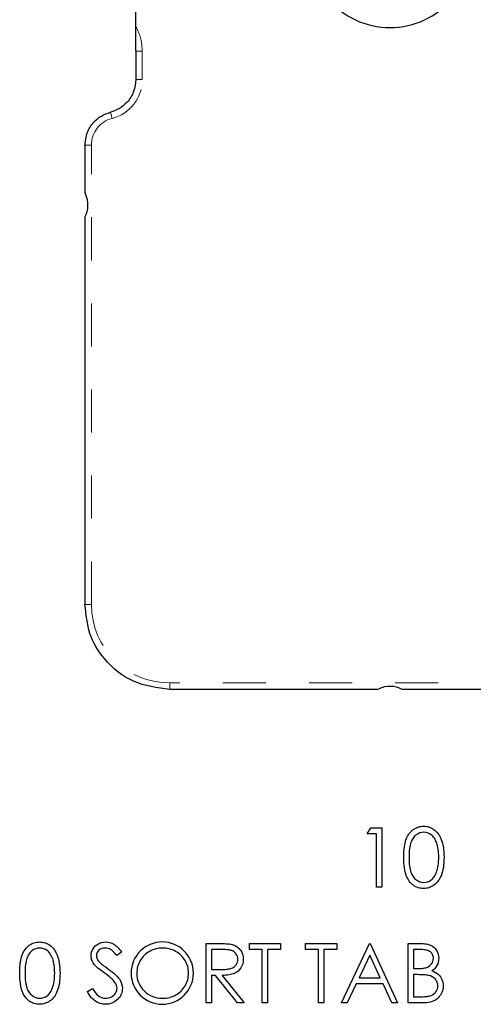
# Model space of a CAD drawing. Header units: inches. Extents: x 1694 to 2505, y -239 to -56.
# Tile 190 of 256: x 1841.8 to 1842.85, y -80.89 to -78.6. Entities that reach past the tile are written whole.
import ezdxf

# ---------------------------------------------------------------- set-up
doc = ezdxf.new("R2010")
doc.units = ezdxf.units.IN
doc.header["$LTSCALE"] = 0.5
doc.header["$MEASUREMENT"] = 0
doc.linetypes.add('HIDDEN', pattern=[0.225, 0.15, -0.075])
doc.layers.add('APP-M-S', color=30, linetype='Continuous')

msp = doc.modelspace()

# ---------------------------------------------------------------- linework, layer by layer
at = {"color": 7, "linetype": 'Continuous'}
for p, q in [((1842.60852, -80.49417), (1842.6166, -80.48003)), ((1842.61661, -80.48003), (1842.64208, -80.48003)), ((1842.64208, -80.48003), (1842.64208, -80.61783)), ((1842.71056, -80.48848), (1842.71299, -80.48624)), ((1842.71299, -80.48624), (1842.71559, -80.4842)), ((1842.71559, -80.4842), (1842.71829, -80.48241)), ((1842.71829, -80.48241), (1842.72108, -80.48083)), ((1842.72108, -80.48083), (1842.72392, -80.47951)), ((1842.72392, -80.47951), (1842.72688, -80.47843)), ((1842.72688, -80.47843), (1842.72989, -80.47758)), ((1842.72989, -80.47758), (1842.73298, -80.47697)), ((1842.73298, -80.47697), (1842.73612, -80.47661)), ((1842.73612, -80.47661), (1842.73938, -80.4765)), ((1842.73938, -80.4765), (1842.74267, -80.47661)), ((1842.74267, -80.47661), (1842.7459, -80.47697)), ((1842.7459, -80.47697), (1842.74902, -80.47758)), ((1842.74902, -80.47758), (1842.75208, -80.47843)), ((1842.75208, -80.47843), (1842.75506, -80.47951)), ((1842.75506, -80.47951), (1842.75796, -80.48083)), ((1842.75796, -80.48083), (1842.7608, -80.48241)), ((1842.7608, -80.48241), (1842.76353, -80.48423)), ((1842.76353, -80.48423), (1842.76616, -80.48627)), ((1842.76616, -80.48627), (1842.76867, -80.48859)), ((1842.62971, -80.49417), (1842.60852, -80.49417)), ((1842.62971, -80.61783), (1842.62971, -80.49417)), ((1842.69778, -80.5107), (1842.69914, -80.50678)), ((1842.69914, -80.50678), (1842.70065, -80.50316)), ((1842.70065, -80.50316), (1842.70234, -80.49977)), ((1842.70234, -80.49977), (1842.70419, -80.49662)), ((1842.70419, -80.49662), (1842.70618, -80.49367)), ((1842.70618, -80.49367), (1842.7083, -80.49096)), ((1842.7083, -80.49096), (1842.71056, -80.48848)), ((1842.7123, -80.50885), (1842.71106, -80.5115)), ((1842.71368, -80.50637), (1842.7123, -80.50885)), ((1842.71517, -80.50407), (1842.71368, -80.50637)), ((1842.71677, -80.50195), (1842.71517, -80.50407)), ((1842.71851, -80.49999), (1842.71677, -80.50195)), ((1842.72036, -80.49822), (1842.71851, -80.49999)), ((1842.72235, -80.49665), (1842.72036, -80.49822)), ((1842.72652, -80.49403), (1842.72235, -80.49665)), ((1842.7308, -80.49212), (1842.72652, -80.49403)), ((1842.73524, -80.49102), (1842.7308, -80.49212)), ((1842.7398, -80.49063), (1842.73524, -80.49102)), ((1842.7443, -80.49102), (1842.7398, -80.49063)), ((1842.74868, -80.49212), (1842.7443, -80.49102)), ((1842.75294, -80.49403), (1842.74868, -80.49212)), ((1842.7571, -80.49665), (1842.75294, -80.49403)), ((1842.75909, -80.49825), (1842.7571, -80.49665)), ((1842.76097, -80.50007), (1842.75909, -80.49825)), ((1842.76276, -80.50212), (1842.76097, -80.50007)), ((1842.76442, -80.50438), (1842.76276, -80.50212)), ((1842.76596, -80.50686), (1842.76442, -80.50438)), ((1842.7674, -80.50957), (1842.76596, -80.50686)), ((1842.76872, -80.51247), (1842.7674, -80.50957)), ((1842.76867, -80.48859), (1842.77102, -80.49113)), ((1842.77102, -80.49113), (1842.77322, -80.49389)), ((1842.77322, -80.49389), (1842.77529, -80.49693)), ((1842.77529, -80.49693), (1842.77723, -80.50018)), ((1842.77723, -80.50018), (1842.77899, -80.50369)), ((1842.77899, -80.50369), (1842.78065, -80.50744)), ((1842.78065, -80.50744), (1842.78211, -80.51147)), ((1842.69367, -80.53612), (1842.69414, -80.53024)), ((1842.69414, -80.53024), (1842.69478, -80.52478)), ((1842.69478, -80.52478), (1842.69558, -80.5197)), ((1842.69558, -80.5197), (1842.6966, -80.51501)), ((1842.6966, -80.51501), (1842.69778, -80.5107)), ((1842.70629, -80.53333), (1842.70595, -80.53816)), ((1842.70675, -80.52884), (1842.70629, -80.53333)), ((1842.70733, -80.52467), (1842.70675, -80.52884)), ((1842.70808, -80.52089), (1842.70733, -80.52467)), ((1842.70894, -80.51743), (1842.70808, -80.52089)), ((1842.70993, -80.51434), (1842.70894, -80.51743)), ((1842.71106, -80.5115), (1842.70993, -80.51434)), ((1842.76994, -80.51561), (1842.76872, -80.51247)), ((1842.77102, -80.51898), (1842.76994, -80.51561)), ((1842.77198, -80.52257), (1842.77102, -80.51898)), ((1842.77275, -80.52638), (1842.77198, -80.52257)), ((1842.77342, -80.53044), (1842.77275, -80.52638)), ((1842.77391, -80.53471), (1842.77342, -80.53044)), ((1842.78211, -80.51147), (1842.78341, -80.51583)), ((1842.78341, -80.51583), (1842.78449, -80.52053)), ((1842.78449, -80.52053), (1842.78537, -80.52555)), ((1842.78537, -80.52555), (1842.78606, -80.53091)), ((1842.78606, -80.53091), (1842.78656, -80.53662)), ((1842.69331, -80.54899), (1842.6934, -80.54236)), ((1842.6934, -80.55556), (1842.69331, -80.54899)), ((1842.6934, -80.54236), (1842.69367, -80.53612)), ((1842.69367, -80.56177), (1842.6934, -80.55556)), ((1842.70573, -80.54338), (1842.70568, -80.54893)), ((1842.70569, -80.54893), (1842.70573, -80.55445)), ((1842.70595, -80.53816), (1842.70573, -80.54338)), ((1842.70573, -80.55445), (1842.70595, -80.55964)), ((1842.7743, -80.53921), (1842.77391, -80.53471)), ((1842.77424, -80.5587), (1842.77449, -80.5539)), ((1842.77449, -80.54396), (1842.7743, -80.53921)), ((1842.77458, -80.54893), (1842.77449, -80.54396)), ((1842.77449, -80.5539), (1842.77458, -80.54893)), ((1842.78656, -80.53662), (1842.78683, -80.54264)), ((1842.78683, -80.55531), (1842.78656, -80.5613)), ((1842.78683, -80.54264), (1842.78694, -80.54899)), ((1842.78694, -80.54899), (1842.78683, -80.55531)), ((1842.69414, -80.56762), (1842.69367, -80.56177)), ((1842.6948, -80.57306), (1842.69414, -80.56762)), ((1842.69563, -80.57813), (1842.6948, -80.57306)), ((1842.69662, -80.58285), (1842.69563, -80.57813)), ((1842.70595, -80.55964), (1842.70629, -80.5645)), ((1842.70629, -80.5645), (1842.70673, -80.56897)), ((1842.70673, -80.56897), (1842.70733, -80.57311)), ((1842.70733, -80.57311), (1842.70805, -80.57692)), ((1842.70805, -80.57692), (1842.70891, -80.58037)), ((1842.77057, -80.57987), (1842.77165, -80.57601)), ((1842.77165, -80.57601), (1842.77253, -80.57195)), ((1842.77253, -80.57195), (1842.77328, -80.56773)), ((1842.77328, -80.56773), (1842.77383, -80.56331)), ((1842.77383, -80.56331), (1842.77424, -80.5587)), ((1842.78451, -80.57731), (1842.78344, -80.58197)), ((1842.7854, -80.57231), (1842.78451, -80.57731)), ((1842.78606, -80.56698), (1842.7854, -80.57231)), ((1842.78656, -80.5613), (1842.78606, -80.56698)), ((1842.69784, -80.58719), (1842.69662, -80.58285)), ((1842.69922, -80.59114), (1842.69784, -80.58719)), ((1842.70077, -80.59478), (1842.69922, -80.59114)), ((1842.70248, -80.5982), (1842.70077, -80.59478)), ((1842.70433, -80.60138), (1842.70248, -80.5982)), ((1842.70631, -80.6043), (1842.70433, -80.60138)), ((1842.70891, -80.58037), (1842.7099, -80.58346)), ((1842.7099, -80.58346), (1842.71103, -80.5863)), ((1842.71103, -80.5863), (1842.71228, -80.58895)), ((1842.71228, -80.58895), (1842.71363, -80.59144)), ((1842.71363, -80.59144), (1842.71512, -80.59373)), ((1842.71512, -80.59373), (1842.71675, -80.59586)), ((1842.71675, -80.59586), (1842.71849, -80.59782)), ((1842.71849, -80.59782), (1842.72036, -80.59958)), ((1842.72036, -80.59958), (1842.72235, -80.60118)), ((1842.72235, -80.60118), (1842.72655, -80.60383)), ((1842.75302, -80.60392), (1842.75713, -80.60132)), ((1842.75713, -80.60132), (1842.75909, -80.59975)), ((1842.75909, -80.59975), (1842.76091, -80.59801)), ((1842.76091, -80.59801), (1842.76262, -80.59605)), ((1842.76262, -80.59605), (1842.76422, -80.59392)), ((1842.76422, -80.59392), (1842.76569, -80.59163)), ((1842.76569, -80.59163), (1842.76704, -80.58912)), ((1842.76704, -80.58912), (1842.76825, -80.58644)), ((1842.76825, -80.58644), (1842.76936, -80.58357)), ((1842.76936, -80.58357), (1842.77057, -80.57987)), ((1842.77543, -80.6008), (1842.77336, -80.60383)), ((1842.77734, -80.59754), (1842.77543, -80.6008)), ((1842.7791, -80.59406), (1842.77734, -80.59754)), ((1842.78073, -80.59034), (1842.7791, -80.59406)), ((1842.78219, -80.58633), (1842.78073, -80.59034)), ((1842.78344, -80.58197), (1842.78219, -80.58633)), ((1842.64208, -80.61783), (1842.62971, -80.61783)), ((1842.70844, -80.60704), (1842.70631, -80.6043)), ((1842.7107, -80.60952), (1842.70844, -80.60704)), ((1842.71313, -80.61176), (1842.7107, -80.60952)), ((1842.7157, -80.61377), (1842.71313, -80.61176)), ((1842.71838, -80.61554), (1842.7157, -80.61377)), ((1842.72114, -80.61708), (1842.71838, -80.61554)), ((1842.72398, -80.61841), (1842.72114, -80.61708)), ((1842.72691, -80.61946), (1842.72398, -80.61841)), ((1842.72655, -80.60383), (1842.73085, -80.60571)), ((1842.72989, -80.62028), (1842.72691, -80.61946)), ((1842.73298, -80.62089), (1842.72989, -80.62028)), ((1842.73085, -80.60571), (1842.73527, -80.60684)), ((1842.73612, -80.62125), (1842.73298, -80.62089)), ((1842.73527, -80.60684), (1842.7398, -80.60723)), ((1842.73938, -80.62136), (1842.73612, -80.62125)), ((1842.74267, -80.62125), (1842.73938, -80.62136)), ((1842.7398, -80.60723), (1842.74435, -80.60687)), ((1842.7459, -80.62086), (1842.74267, -80.62125)), ((1842.74435, -80.60687), (1842.74877, -80.60574)), ((1842.74904, -80.62026), (1842.7459, -80.62086)), ((1842.74877, -80.60574), (1842.75302, -80.60392)), ((1842.75211, -80.6194), (1842.74904, -80.62026)), ((1842.75509, -80.6183), (1842.75211, -80.6194)), ((1842.75801, -80.61697), (1842.75509, -80.6183)), ((1842.76086, -80.61537), (1842.75801, -80.61697)), ((1842.76362, -80.61355), (1842.76086, -80.61537)), ((1842.76627, -80.61148), (1842.76362, -80.61355)), ((1842.76878, -80.60916), (1842.76627, -80.61148)), ((1842.77115, -80.60662), (1842.76878, -80.60916)), ((1842.77336, -80.60383), (1842.77115, -80.60662)), ((1841.81404, -80.7627), (1841.81616, -80.75999)), ((1841.81616, -80.75999), (1841.81843, -80.75751)), ((1841.81843, -80.75751), (1841.82086, -80.75527)), ((1841.82086, -80.75527), (1841.82345, -80.75323)), ((1841.82345, -80.75323), (1841.82616, -80.75144)), ((1841.82616, -80.75144), (1841.82894, -80.74986)), ((1841.82894, -80.74986), (1841.83179, -80.74854)), ((1841.83179, -80.74854), (1841.83474, -80.74746)), ((1841.83866, -80.76115), (1841.83438, -80.76306)), ((1841.83474, -80.74746), (1841.83775, -80.7466)), ((1841.83775, -80.7466), (1841.84084, -80.746)), ((1841.84311, -80.76005), (1841.83866, -80.76115)), ((1841.84084, -80.746), (1841.84399, -80.74564)), ((1841.84766, -80.75966), (1841.84311, -80.76005)), ((1841.84399, -80.74564), (1841.84725, -80.74553)), ((1841.84725, -80.74553), (1841.85053, -80.74564)), ((1841.85216, -80.76005), (1841.84766, -80.75966)), ((1841.85053, -80.74564), (1841.85376, -80.746)), ((1841.85655, -80.76115), (1841.85216, -80.76005)), ((1841.85376, -80.746), (1841.85688, -80.7466)), ((1841.8608, -80.76306), (1841.85655, -80.76115)), ((1841.85688, -80.7466), (1841.85994, -80.74746)), ((1841.85994, -80.74746), (1841.86292, -80.74854)), ((1841.86292, -80.74854), (1841.86582, -80.74986)), ((1841.86582, -80.74986), (1841.86867, -80.75144)), ((1841.86867, -80.75144), (1841.8714, -80.75326)), ((1841.8714, -80.75326), (1841.87402, -80.7553)), ((1841.87402, -80.7553), (1841.87653, -80.75762)), ((1841.87653, -80.75762), (1841.87888, -80.76016)), ((1841.87888, -80.76016), (1841.88109, -80.76292)), ((1841.96969, -80.76515), (1841.9716, -80.76137)), ((1841.9716, -80.76137), (1841.97403, -80.75789)), ((1841.97403, -80.75789), (1841.97687, -80.75478)), ((1841.97687, -80.75478), (1841.98018, -80.7521)), ((1841.98018, -80.7521), (1841.98391, -80.74978)), ((1841.98391, -80.74978), (1841.98797, -80.74793)), ((1841.98797, -80.74793), (1841.99222, -80.74658)), ((1841.99172, -80.76093), (1841.9883, -80.7625)), ((1841.99556, -80.75996), (1841.99172, -80.76093)), ((1841.99222, -80.74658), (1841.99661, -80.7458)), ((1841.99981, -80.75966), (1841.99556, -80.75996)), ((1841.99661, -80.7458), (1842.00119, -80.74553)), ((1842.0032, -80.75988), (1841.99981, -80.75966)), ((1842.00119, -80.74553), (1842.00605, -80.74583)), ((1842.00646, -80.76052), (1842.0032, -80.75988)), ((1842.00605, -80.74583), (1842.01077, -80.74677)), ((1842.00958, -80.76159), (1842.00646, -80.76052)), ((1842.01256, -80.76311), (1842.00958, -80.76159)), ((1842.01077, -80.74677), (1842.01529, -80.74834)), ((1842.01529, -80.74834), (1842.01968, -80.75052)), ((1842.01968, -80.75052), (1842.02186, -80.7519)), ((1842.02186, -80.7519), (1842.02404, -80.75353)), ((1842.02404, -80.75353), (1842.02628, -80.75544)), ((1842.02628, -80.75544), (1842.02854, -80.75759)), ((1842.02854, -80.75759), (1842.03083, -80.76002)), ((1842.03083, -80.76002), (1842.03315, -80.7627)), ((1842.11767, -80.76162), (1842.11398, -80.76275)), ((1842.12143, -80.76077), (1842.11767, -80.76162)), ((1842.12524, -80.76016), (1842.12143, -80.76077)), ((1842.1291, -80.75977), (1842.12524, -80.76016)), ((1842.13303, -80.75966), (1842.1291, -80.75977)), ((1842.137, -80.75977), (1842.13302, -80.75966)), ((1842.14092, -80.76016), (1842.137, -80.75977)), ((1842.14478, -80.76077), (1842.14092, -80.76016)), ((1842.14862, -80.76162), (1842.14478, -80.76077)), ((1842.15237, -80.76275), (1842.14862, -80.76162)), ((1842.23399, -80.88686), (1842.23399, -80.74906)), ((1842.234, -80.74906), (1842.26157, -80.74906)), ((1842.26157, -80.74906), (1842.26709, -80.74909)), ((1842.26709, -80.74909), (1842.27217, -80.74917)), ((1842.27217, -80.74917), (1842.27675, -80.74934)), ((1842.27675, -80.74934), (1842.28089, -80.74953)), ((1842.28089, -80.74953), (1842.28456, -80.74981)), ((1842.28456, -80.74981), (1842.28777, -80.75011)), ((1842.28777, -80.75011), (1842.29053, -80.7505)), ((1842.29053, -80.7505), (1842.29279, -80.75094)), ((1842.29279, -80.75094), (1842.2958, -80.75174)), ((1842.2958, -80.75174), (1842.29867, -80.75276)), ((1842.29867, -80.75276), (1842.3014, -80.75397)), ((1842.3014, -80.75397), (1842.30397, -80.75538)), ((1842.30397, -80.75538), (1842.3064, -80.75701)), ((1842.3064, -80.75701), (1842.30869, -80.75883)), ((1842.30869, -80.75883), (1842.31084, -80.76085)), ((1842.31084, -80.76085), (1842.31283, -80.76308)), ((1842.3347, -80.76319), (1842.33469, -80.74906)), ((1842.33469, -80.74906), (1842.40712, -80.74906)), ((1842.40712, -80.74906), (1842.40712, -80.76319)), ((1842.46543, -80.76319), (1842.46542, -80.74906)), ((1842.46542, -80.74906), (1842.53785, -80.74906)), ((1842.53785, -80.74906), (1842.53785, -80.76319)), ((1842.54845, -80.88686), (1842.61381, -80.74906)), ((1842.61381, -80.74906), (1842.61558, -80.74906)), ((1842.61558, -80.74906), (1842.67918, -80.88686)), ((1842.70391, -80.88686), (1842.70391, -80.74906)), ((1842.70392, -80.74906), (1842.7308, -80.74906)), ((1842.7308, -80.74906), (1842.73474, -80.74912)), ((1842.73474, -80.74912), (1842.73844, -80.74931)), ((1842.73844, -80.74931), (1842.74192, -80.74961)), ((1842.74192, -80.74961), (1842.74515, -80.75006)), ((1842.74515, -80.75006), (1842.74816, -80.75061)), ((1842.74816, -80.75061), (1842.75092, -80.75127)), ((1842.75092, -80.75127), (1842.75346, -80.75207)), ((1842.75346, -80.75207), (1842.75575, -80.75301)), ((1842.75575, -80.75301), (1842.75989, -80.75524)), ((1842.75989, -80.75524), (1842.76356, -80.75798)), ((1842.76356, -80.75798), (1842.76676, -80.76129)), ((1842.76676, -80.76129), (1842.76952, -80.7651)), ((1841.80344, -80.78873), (1841.80446, -80.78403)), ((1841.80446, -80.78403), (1841.80565, -80.77973)), ((1841.80565, -80.77973), (1841.807, -80.77581)), ((1841.807, -80.77581), (1841.80852, -80.77219)), ((1841.80852, -80.77219), (1841.8102, -80.7688)), ((1841.8102, -80.7688), (1841.81205, -80.76565)), ((1841.81205, -80.76565), (1841.81404, -80.7627)), ((1841.81779, -80.78337), (1841.8168, -80.78646)), ((1841.81893, -80.78053), (1841.81779, -80.78337)), ((1841.82017, -80.77788), (1841.81893, -80.78053)), ((1841.82155, -80.77539), (1841.82017, -80.77788)), ((1841.82304, -80.7731), (1841.82155, -80.77539)), ((1841.82464, -80.77098), (1841.82304, -80.7731)), ((1841.82638, -80.76902), (1841.82464, -80.77098)), ((1841.82823, -80.76725), (1841.82638, -80.76902)), ((1841.83021, -80.76568), (1841.82823, -80.76725)), ((1841.83438, -80.76306), (1841.83021, -80.76568)), ((1841.86497, -80.76568), (1841.8608, -80.76306)), ((1841.86695, -80.76728), (1841.86497, -80.76568)), ((1841.86883, -80.7691), (1841.86695, -80.76728)), ((1841.87063, -80.77114), (1841.86883, -80.7691)), ((1841.87228, -80.77341), (1841.87063, -80.77114)), ((1841.87383, -80.77589), (1841.87228, -80.77341)), ((1841.87526, -80.7786), (1841.87383, -80.77589)), ((1841.87659, -80.7815), (1841.87526, -80.7786)), ((1841.8778, -80.78464), (1841.87659, -80.7815)), ((1841.87888, -80.78801), (1841.8778, -80.78464)), ((1841.88109, -80.76292), (1841.88316, -80.76595)), ((1841.88316, -80.76595), (1841.88509, -80.76921)), ((1841.88509, -80.76921), (1841.88686, -80.77272)), ((1841.88686, -80.77272), (1841.88851, -80.77647)), ((1841.88851, -80.77647), (1841.88998, -80.7805)), ((1841.88998, -80.7805), (1841.89127, -80.78486)), ((1841.89127, -80.78486), (1841.89235, -80.78956)), ((1841.96724, -80.77769), (1841.96751, -80.77332)), ((1841.96735, -80.78047), (1841.96724, -80.77769)), ((1841.96771, -80.78323), (1841.96735, -80.78047)), ((1841.96751, -80.77332), (1841.96834, -80.76913)), ((1841.96831, -80.78594), (1841.96771, -80.78323)), ((1841.96834, -80.76913), (1841.96969, -80.76515)), ((1841.97996, -80.77357), (1841.9796, -80.77711)), ((1841.9796, -80.77711), (1841.97971, -80.77931)), ((1841.97971, -80.77931), (1841.9801, -80.7815)), ((1841.98101, -80.77032), (1841.97996, -80.77357)), ((1841.9801, -80.7815), (1841.98068, -80.78365)), ((1841.98068, -80.78365), (1841.98154, -80.78577)), ((1841.98278, -80.76736), (1841.98101, -80.77032)), ((1841.98526, -80.76471), (1841.98278, -80.76736)), ((1841.9883, -80.7625), (1841.98526, -80.76471)), ((1842.01405, -80.76408), (1842.01256, -80.76311)), ((1842.01565, -80.76529), (1842.01405, -80.76408)), ((1842.01731, -80.76673), (1842.01565, -80.76529)), ((1842.01902, -80.76838), (1842.01731, -80.76673)), ((1842.02084, -80.77026), (1842.01902, -80.76838)), ((1842.02272, -80.77239), (1842.02084, -80.77026)), ((1842.02468, -80.77473), (1842.02272, -80.77239)), ((1842.02672, -80.77733), (1842.02468, -80.77473)), ((1842.0379, -80.76885), (1842.02672, -80.77733)), ((1842.03315, -80.7627), (1842.03553, -80.76565)), ((1842.03553, -80.76565), (1842.0379, -80.76885)), ((1842.08549, -80.78243), (1842.08323, -80.78553)), ((1842.08797, -80.77954), (1842.08549, -80.78243)), ((1842.09062, -80.7768), (1842.08797, -80.77954)), ((1842.09347, -80.77424), (1842.09062, -80.7768)), ((1842.0965, -80.77183), (1842.09347, -80.77424)), ((1842.09973, -80.7696), (1842.0965, -80.77183)), ((1842.10316, -80.76756), (1842.09973, -80.7696)), ((1842.10672, -80.76571), (1842.10316, -80.76756)), ((1842.1103, -80.76411), (1842.10672, -80.76571)), ((1842.11398, -80.76275), (1842.1103, -80.76411)), ((1842.15607, -80.76411), (1842.15237, -80.76275)), ((1842.15974, -80.76571), (1842.15607, -80.76411)), ((1842.16333, -80.76756), (1842.15974, -80.76571)), ((1842.16681, -80.7696), (1842.16333, -80.76756)), ((1842.17007, -80.77181), (1842.16681, -80.7696)), ((1842.17316, -80.77418), (1842.17007, -80.77181)), ((1842.17603, -80.77672), (1842.17316, -80.77418)), ((1842.17868, -80.77943), (1842.17603, -80.77672)), ((1842.18116, -80.7823), (1842.17868, -80.77943)), ((1842.18343, -80.78533), (1842.18116, -80.7823)), ((1842.24636, -80.76319), (1842.24636, -80.80913)), ((1842.2722, -80.76319), (1842.24636, -80.76319)), ((1842.27581, -80.76322), (1842.2722, -80.76319)), ((1842.27918, -80.76333), (1842.27581, -80.76322)), ((1842.28227, -80.76353), (1842.27918, -80.76333)), ((1842.28512, -80.7638), (1842.28227, -80.76353)), ((1842.28766, -80.76413), (1842.28512, -80.7638)), ((1842.28995, -80.76455), (1842.28766, -80.76413)), ((1842.29196, -80.76504), (1842.28995, -80.76455)), ((1842.29373, -80.7656), (1842.29196, -80.76504)), ((1842.29682, -80.76698), (1842.29373, -80.7656)), ((1842.29958, -80.76877), (1842.29682, -80.76698)), ((1842.30204, -80.77095), (1842.29958, -80.76877)), ((1842.30419, -80.77355), (1842.30204, -80.77095)), ((1842.30593, -80.77639), (1842.30419, -80.77355)), ((1842.3072, -80.7794), (1842.30593, -80.77639)), ((1842.30794, -80.78257), (1842.3072, -80.7794)), ((1842.30819, -80.78588), (1842.30794, -80.78257)), ((1842.31283, -80.76308), (1842.31465, -80.76546)), ((1842.31465, -80.76546), (1842.31622, -80.768)), ((1842.31622, -80.768), (1842.31755, -80.77065)), ((1842.31755, -80.77065), (1842.31863, -80.77344)), ((1842.31863, -80.77344), (1842.31948, -80.77636)), ((1842.31948, -80.77636), (1842.32009, -80.7794)), ((1842.32009, -80.7794), (1842.32045, -80.7826)), ((1842.32045, -80.7826), (1842.32056, -80.78591)), ((1842.36472, -80.76319), (1842.33469, -80.76319)), ((1842.36472, -80.88686), (1842.36472, -80.76319)), ((1842.40712, -80.76319), (1842.37709, -80.76319)), ((1842.37709, -80.76319), (1842.37709, -80.88686)), ((1842.49545, -80.76319), (1842.46542, -80.76319)), ((1842.49545, -80.88686), (1842.49545, -80.76319)), ((1842.53785, -80.76319), (1842.50782, -80.76319)), ((1842.50782, -80.76319), (1842.50782, -80.88686)), ((1842.61456, -80.77592), (1842.58961, -80.82856)), ((1842.63885, -80.82856), (1842.61456, -80.77592)), ((1842.71628, -80.76319), (1842.71628, -80.80736)), ((1842.73306, -80.76319), (1842.71628, -80.76319)), ((1842.73673, -80.76328), (1842.73306, -80.76319)), ((1842.74015, -80.76353), (1842.73673, -80.76328)), ((1842.7433, -80.76397), (1842.74015, -80.76353)), ((1842.7462, -80.76455), (1842.7433, -80.76397)), ((1842.74885, -80.76532), (1842.7462, -80.76455)), ((1842.75122, -80.76623), (1842.74885, -80.76532)), ((1842.75335, -80.76733), (1842.75122, -80.76623)), ((1842.75523, -80.7686), (1842.75335, -80.76733)), ((1842.75685, -80.77001), (1842.75523, -80.7686)), ((1842.75829, -80.77156), (1842.75685, -80.77001)), ((1842.75948, -80.77321), (1842.75829, -80.77156)), ((1842.76047, -80.77501), (1842.75948, -80.77321)), ((1842.76122, -80.77694), (1842.76047, -80.77501)), ((1842.76177, -80.77898), (1842.76122, -80.77694)), ((1842.7621, -80.78116), (1842.76177, -80.77898)), ((1842.76196, -80.78691), (1842.76221, -80.78346)), ((1842.76221, -80.78346), (1842.7621, -80.78116)), ((1842.76952, -80.7651), (1842.77173, -80.76929)), ((1842.77173, -80.76929), (1842.77331, -80.77368)), ((1842.77331, -80.77368), (1842.77427, -80.77835)), ((1842.77427, -80.77835), (1842.77458, -80.78321)), ((1842.77458, -80.78321), (1842.77433, -80.78776)), ((1841.80126, -80.81139), (1841.80153, -80.80515)), ((1841.80153, -80.80515), (1841.802, -80.79927)), ((1841.802, -80.79927), (1841.80264, -80.79381)), ((1841.80264, -80.79381), (1841.80344, -80.78873)), ((1841.81382, -80.80719), (1841.8136, -80.81241)), ((1841.81415, -80.80236), (1841.81382, -80.80719)), ((1841.81462, -80.79786), (1841.81415, -80.80236)), ((1841.8152, -80.7937), (1841.81462, -80.79786)), ((1841.81594, -80.78991), (1841.8152, -80.7937)), ((1841.8168, -80.78646), (1841.81594, -80.78991)), ((1841.87985, -80.7916), (1841.87888, -80.78801)), ((1841.88062, -80.79541), (1841.87985, -80.7916)), ((1841.88128, -80.79946), (1841.88062, -80.79541)), ((1841.88178, -80.80374), (1841.88128, -80.79946)), ((1841.88216, -80.80824), (1841.88178, -80.80374)), ((1841.89235, -80.78956), (1841.89323, -80.79458)), ((1841.89323, -80.79458), (1841.89392, -80.79993)), ((1841.89392, -80.79993), (1841.89442, -80.80565)), ((1841.89442, -80.80565), (1841.8947, -80.81167)), ((1841.96917, -80.78856), (1841.96831, -80.78594)), ((1841.97025, -80.79118), (1841.96917, -80.78856)), ((1841.97157, -80.79372), (1841.97025, -80.79118)), ((1841.97314, -80.79621), (1841.97157, -80.79372)), ((1841.97494, -80.79866), (1841.97314, -80.79621)), ((1841.97626, -80.80021), (1841.97494, -80.79866)), ((1841.978, -80.802), (1841.97626, -80.80021)), ((1841.98018, -80.80399), (1841.978, -80.802)), ((1841.98281, -80.80623), (1841.98018, -80.80399)), ((1841.98154, -80.78577), (1841.98272, -80.78793)), ((1841.98272, -80.78793), (1841.9843, -80.79016)), ((1841.98584, -80.80868), (1841.98281, -80.80623)), ((1841.9843, -80.79016), (1841.98628, -80.79248)), ((1841.98628, -80.79248), (1841.98868, -80.79491)), ((1841.98868, -80.79491), (1841.9896, -80.79571)), ((1841.9896, -80.79571), (1841.99089, -80.79676)), ((1841.99089, -80.79676), (1841.9926, -80.79806)), ((1841.9926, -80.79806), (1841.99473, -80.79966)), ((1841.99473, -80.79966), (1841.99724, -80.80151)), ((1841.99724, -80.80151), (1842.00017, -80.80361)), ((1842.00017, -80.80361), (1842.00348, -80.80598)), ((1842.00348, -80.80598), (1842.00721, -80.80863)), ((1842.07434, -80.80664), (1842.07373, -80.81051)), ((1842.07522, -80.80289), (1842.07434, -80.80664)), ((1842.07633, -80.79922), (1842.07522, -80.80289)), ((1842.07768, -80.79563), (1842.07633, -80.79922)), ((1842.07931, -80.79215), (1842.07768, -80.79563)), ((1842.08116, -80.78878), (1842.07931, -80.79215)), ((1842.08323, -80.78553), (1842.08116, -80.78878)), ((1842.1855, -80.78853), (1842.18343, -80.78533)), ((1842.18735, -80.79187), (1842.1855, -80.78853)), ((1842.18895, -80.7953), (1842.18735, -80.79187)), ((1842.1903, -80.7988), (1842.18895, -80.7953)), ((1842.1914, -80.80242), (1842.1903, -80.7988)), ((1842.19226, -80.80614), (1842.1914, -80.80242)), ((1842.19287, -80.80995), (1842.19226, -80.80614)), ((1842.28694, -80.80833), (1842.28928, -80.80788)), ((1842.28928, -80.80788), (1842.29141, -80.80736)), ((1842.29141, -80.80736), (1842.29329, -80.80675)), ((1842.29329, -80.80675), (1842.2966, -80.80526)), ((1842.2966, -80.80526), (1842.29955, -80.80341)), ((1842.29955, -80.80341), (1842.30209, -80.80115)), ((1842.30209, -80.80115), (1842.30424, -80.79853)), ((1842.30424, -80.79853), (1842.30598, -80.7956)), ((1842.30598, -80.7956), (1842.3072, -80.79254)), ((1842.3072, -80.79254), (1842.30794, -80.78928)), ((1842.30794, -80.78928), (1842.30819, -80.78588)), ((1842.31512, -80.80581), (1842.31211, -80.80984)), ((1842.31749, -80.80134), (1842.31512, -80.80581)), ((1842.31921, -80.79654), (1842.31749, -80.80134)), ((1842.32023, -80.7914), (1842.31921, -80.79654)), ((1842.32056, -80.78591), (1842.32023, -80.7914)), ((1842.71628, -80.80736), (1842.72459, -80.80736)), ((1842.72459, -80.80736), (1842.72823, -80.8073)), ((1842.72823, -80.8073), (1842.73163, -80.80719)), ((1842.73163, -80.80719), (1842.73477, -80.80697)), ((1842.73477, -80.80697), (1842.7377, -80.8067)), ((1842.7377, -80.8067), (1842.74032, -80.80631)), ((1842.74032, -80.80631), (1842.74272, -80.80584)), ((1842.74272, -80.80584), (1842.74488, -80.80532)), ((1842.74488, -80.80532), (1842.74678, -80.80468)), ((1842.74678, -80.80468), (1842.75015, -80.80316)), ((1842.75015, -80.80316), (1842.75316, -80.80123)), ((1842.75316, -80.80123), (1842.75578, -80.79894)), ((1842.75578, -80.79894), (1842.75804, -80.79626)), ((1842.75804, -80.79626), (1842.75986, -80.79331)), ((1842.75986, -80.79331), (1842.76116, -80.79016)), ((1842.76116, -80.79016), (1842.76196, -80.78691)), ((1842.76555, -80.80706), (1842.76232, -80.80995)), ((1842.76825, -80.80377), (1842.76555, -80.80706)), ((1842.77052, -80.80016), (1842.76825, -80.80377)), ((1842.77229, -80.79624), (1842.77052, -80.80016)), ((1842.77355, -80.79209), (1842.77229, -80.79624)), ((1842.77433, -80.78776), (1842.77355, -80.79209)), ((1841.80118, -80.81801), (1841.80126, -80.81139)), ((1841.80126, -80.82458), (1841.80118, -80.81801)), ((1841.80153, -80.83079), (1841.80126, -80.82458)), ((1841.802, -80.83665), (1841.80153, -80.83079)), ((1841.8136, -80.81241), (1841.81354, -80.81796)), ((1841.81355, -80.81796), (1841.8136, -80.82348)), ((1841.8136, -80.82348), (1841.81382, -80.82867)), ((1841.81382, -80.82867), (1841.81415, -80.83353)), ((1841.88169, -80.83234), (1841.88211, -80.82773)), ((1841.88211, -80.82773), (1841.88236, -80.82293)), ((1841.88236, -80.81299), (1841.88216, -80.80824)), ((1841.88244, -80.81796), (1841.88236, -80.81299)), ((1841.88236, -80.82293), (1841.88244, -80.81796)), ((1841.89442, -80.83033), (1841.89392, -80.83601)), ((1841.8947, -80.82434), (1841.89442, -80.83033)), ((1841.8947, -80.81167), (1841.89481, -80.81801)), ((1841.89481, -80.81801), (1841.8947, -80.82434)), ((1841.98929, -80.81136), (1841.98584, -80.80868)), ((1841.99318, -80.81429), (1841.98929, -80.81136)), ((1841.99752, -80.81741), (1841.99318, -80.81429)), ((1842.00185, -80.82055), (1841.99752, -80.81741)), ((1842.00585, -80.82359), (1842.00185, -80.82055)), ((1842.00947, -80.82652), (1842.00585, -80.82359)), ((1842.00721, -80.80863), (1842.01168, -80.81191)), ((1842.01275, -80.8293), (1842.00947, -80.82652)), ((1842.01168, -80.81191), (1842.01579, -80.81509)), ((1842.01568, -80.83201), (1842.01275, -80.8293)), ((1842.01579, -80.81509), (1842.01952, -80.81818)), ((1842.01952, -80.81818), (1842.02289, -80.82119)), ((1842.02289, -80.82119), (1842.02589, -80.82409)), ((1842.02589, -80.82409), (1842.02854, -80.8269)), ((1842.02854, -80.8269), (1842.03083, -80.82964)), ((1842.03083, -80.82964), (1842.03274, -80.83229)), ((1842.07334, -80.81445), (1842.07323, -80.81851)), ((1842.07323, -80.81851), (1842.07351, -80.82447)), ((1842.07373, -80.81051), (1842.07334, -80.81445)), ((1842.07351, -80.82447), (1842.07434, -80.83019)), ((1842.07434, -80.83019), (1842.07569, -80.83565)), ((1842.1914, -80.83344), (1842.19226, -80.82969)), ((1842.19226, -80.82969), (1842.19287, -80.82585)), ((1842.19325, -80.81387), (1842.19287, -80.80995)), ((1842.19287, -80.82585), (1842.19325, -80.82191)), ((1842.19336, -80.81788), (1842.19325, -80.81387)), ((1842.19325, -80.82191), (1842.19336, -80.81788)), ((1842.24636, -80.80913), (1842.27159, -80.80932)), ((1842.25641, -80.82326), (1842.24636, -80.82326)), ((1842.24636, -80.82326), (1842.24636, -80.88686)), ((1842.30703, -80.88686), (1842.25641, -80.82326)), ((1842.27159, -80.80932), (1842.27512, -80.80929)), ((1842.27603, -80.82318), (1842.2717, -80.82326)), ((1842.2717, -80.82326), (1842.32232, -80.88686)), ((1842.27512, -80.80929), (1842.27844, -80.80915)), ((1842.28012, -80.82296), (1842.27603, -80.82318)), ((1842.27844, -80.80915), (1842.2815, -80.80896)), ((1842.28396, -80.8226), (1842.28012, -80.82296)), ((1842.2815, -80.80896), (1842.28434, -80.80868)), ((1842.28757, -80.8221), (1842.28396, -80.8226)), ((1842.28434, -80.80868), (1842.28694, -80.80833)), ((1842.29094, -80.82146), (1842.28757, -80.8221)), ((1842.29406, -80.82072), (1842.29094, -80.82146)), ((1842.29693, -80.81981), (1842.29406, -80.82072)), ((1842.29958, -80.81879), (1842.29693, -80.81981)), ((1842.30433, -80.81633), (1842.29958, -80.81879)), ((1842.30852, -80.81335), (1842.30433, -80.81633)), ((1842.31211, -80.80984), (1842.30852, -80.81335)), ((1842.58961, -80.82856), (1842.63885, -80.82856)), ((1842.71628, -80.82149), (1842.71628, -80.87272)), ((1842.72448, -80.82149), (1842.71628, -80.82149)), ((1842.72889, -80.82152), (1842.72448, -80.82149)), ((1842.73298, -80.8216), (1842.72889, -80.82152)), ((1842.73673, -80.82171), (1842.73298, -80.8216)), ((1842.74013, -80.82191), (1842.73673, -80.82171)), ((1842.74316, -80.82213), (1842.74013, -80.82191)), ((1842.74587, -80.8224), (1842.74316, -80.82213)), ((1842.74824, -80.82273), (1842.74587, -80.8224)), ((1842.75026, -80.82312), (1842.74824, -80.82273)), ((1842.75523, -80.82461), (1842.75026, -80.82312)), ((1842.75964, -80.82663), (1842.75523, -80.82461)), ((1842.76232, -80.80995), (1842.75865, -80.81252)), ((1842.75865, -80.81252), (1842.76331, -80.8144)), ((1842.76351, -80.82917), (1842.75964, -80.82663)), ((1842.76331, -80.8144), (1842.76743, -80.81644)), ((1842.76679, -80.83223), (1842.76351, -80.82917)), ((1842.76743, -80.81644), (1842.77093, -80.81865)), ((1842.77093, -80.81865), (1842.77389, -80.82102)), ((1842.77389, -80.82102), (1842.77643, -80.82359)), ((1842.77643, -80.82359), (1842.77863, -80.82638)), ((1842.77863, -80.82638), (1842.78057, -80.82947)), ((1842.78057, -80.82947), (1842.78219, -80.83278)), ((1841.80267, -80.84208), (1841.802, -80.83665)), ((1841.80349, -80.84716), (1841.80267, -80.84208)), ((1841.80449, -80.85188), (1841.80349, -80.84716)), ((1841.8057, -80.85622), (1841.80449, -80.85188)), ((1841.81415, -80.83353), (1841.81459, -80.838)), ((1841.81459, -80.838), (1841.8152, -80.84214)), ((1841.8152, -80.84214), (1841.81592, -80.84595)), ((1841.81592, -80.84595), (1841.81677, -80.8494)), ((1841.81677, -80.8494), (1841.81777, -80.85249)), ((1841.81777, -80.85249), (1841.8189, -80.85533)), ((1841.87612, -80.85547), (1841.87722, -80.8526)), ((1841.87722, -80.8526), (1841.87844, -80.8489)), ((1841.87844, -80.8489), (1841.87951, -80.84504)), ((1841.87951, -80.84504), (1841.8804, -80.84098)), ((1841.8804, -80.84098), (1841.88114, -80.83676)), ((1841.88114, -80.83676), (1841.88169, -80.83234)), ((1841.8913, -80.851), (1841.89006, -80.85536)), ((1841.89238, -80.84634), (1841.8913, -80.851)), ((1841.89326, -80.84134), (1841.89238, -80.84634)), ((1841.89392, -80.83601), (1841.89326, -80.84134)), ((1841.95841, -80.86027), (1841.97005, -80.85329)), ((1841.97005, -80.85329), (1841.97339, -80.85867)), ((1842.01828, -80.83458), (1842.01568, -80.83201)), ((1842.02048, -80.83703), (1842.01828, -80.83458)), ((1842.02236, -80.83938), (1842.02048, -80.83703)), ((1842.02451, -80.84272), (1842.02236, -80.83938)), ((1842.02606, -80.84606), (1842.02451, -80.84272)), ((1842.027, -80.84948), (1842.02606, -80.84606)), ((1842.0273, -80.8529), (1842.027, -80.84948)), ((1842.02708, -80.85591), (1842.0273, -80.8529)), ((1842.03274, -80.83229), (1842.03578, -80.83747)), ((1842.03578, -80.83747), (1842.03793, -80.84266)), ((1842.03793, -80.84266), (1842.03923, -80.84788)), ((1842.03923, -80.84788), (1842.03967, -80.8531)), ((1842.03967, -80.8531), (1842.0395, -80.8568)), ((1842.07569, -80.83565), (1842.07762, -80.8409)), ((1842.07762, -80.8409), (1842.08008, -80.84592)), ((1842.08008, -80.84592), (1842.08309, -80.8507)), ((1842.08309, -80.8507), (1842.08665, -80.85522)), ((1842.18119, -80.85387), (1842.18343, -80.85081)), ((1842.18343, -80.85081), (1842.1855, -80.84755)), ((1842.1855, -80.84755), (1842.18735, -80.84415)), ((1842.18735, -80.84415), (1842.18895, -80.84068)), ((1842.18895, -80.84068), (1842.1903, -80.83712)), ((1842.1903, -80.83712), (1842.1914, -80.83344)), ((1842.5829, -80.84269), (1842.56195, -80.88686)), ((1842.64537, -80.84269), (1842.5829, -80.84269)), ((1842.66574, -80.88686), (1842.64537, -80.84269)), ((1842.7682, -80.83391), (1842.76679, -80.83223)), ((1842.76941, -80.83568), (1842.7682, -80.83391)), ((1842.77046, -80.83753), (1842.76941, -80.83568)), ((1842.77132, -80.83941), (1842.77046, -80.83753)), ((1842.77195, -80.84139), (1842.77132, -80.83941)), ((1842.77171, -80.85459), (1842.77253, -80.85122)), ((1842.77242, -80.84344), (1842.77195, -80.84139)), ((1842.77273, -80.84556), (1842.77242, -80.84344)), ((1842.77253, -80.85122), (1842.77281, -80.84774)), ((1842.77281, -80.84774), (1842.77273, -80.84556)), ((1842.78219, -80.83278), (1842.78349, -80.83632)), ((1842.78349, -80.83632), (1842.78443, -80.83996)), ((1842.78443, -80.83996), (1842.78498, -80.8438)), ((1842.78498, -80.85177), (1842.78443, -80.85564)), ((1842.78498, -80.8438), (1842.78518, -80.84774)), ((1842.78518, -80.84774), (1842.78498, -80.85177)), ((1841.80708, -80.86016), (1841.8057, -80.85622)), ((1841.80863, -80.86381), (1841.80708, -80.86016)), ((1841.81034, -80.86723), (1841.80863, -80.86381)), ((1841.81219, -80.87041), (1841.81034, -80.86723)), ((1841.81418, -80.87333), (1841.81219, -80.87041)), ((1841.8163, -80.87606), (1841.81418, -80.87333)), ((1841.81857, -80.87855), (1841.8163, -80.87606)), ((1841.8189, -80.85533), (1841.82014, -80.85798)), ((1841.82014, -80.85798), (1841.82149, -80.86047)), ((1841.82149, -80.86047), (1841.82298, -80.86276)), ((1841.82298, -80.86276), (1841.82461, -80.86488)), ((1841.82461, -80.86488), (1841.82635, -80.86684)), ((1841.82635, -80.86684), (1841.82823, -80.86861)), ((1841.82823, -80.86861), (1841.83021, -80.87021)), ((1841.83021, -80.87021), (1841.83441, -80.87286)), ((1841.83441, -80.87286), (1841.83872, -80.87474)), ((1841.83872, -80.87474), (1841.84313, -80.87587)), ((1841.84313, -80.87587), (1841.84766, -80.87626)), ((1841.84766, -80.87626), (1841.85221, -80.8759)), ((1841.85221, -80.8759), (1841.85663, -80.87477)), ((1841.85663, -80.87477), (1841.86088, -80.87294)), ((1841.86088, -80.87294), (1841.86499, -80.87035)), ((1841.86499, -80.87035), (1841.86695, -80.86878)), ((1841.86695, -80.86878), (1841.86878, -80.86704)), ((1841.86878, -80.86704), (1841.87049, -80.86508)), ((1841.87049, -80.86508), (1841.87209, -80.86295)), ((1841.87209, -80.86295), (1841.87355, -80.86066)), ((1841.87355, -80.86066), (1841.8749, -80.85815)), ((1841.8749, -80.85815), (1841.87612, -80.85547)), ((1841.87902, -80.87565), (1841.87664, -80.87819)), ((1841.88123, -80.87286), (1841.87902, -80.87565)), ((1841.8833, -80.86983), (1841.88123, -80.87286)), ((1841.8852, -80.86657), (1841.8833, -80.86983)), ((1841.88697, -80.86309), (1841.8852, -80.86657)), ((1841.8886, -80.85936), (1841.88697, -80.86309)), ((1841.89006, -80.85536), (1841.8886, -80.85936)), ((1841.96061, -80.86419), (1841.9584, -80.86027)), ((1841.96285, -80.86781), (1841.96061, -80.86419)), ((1841.96514, -80.87115), (1841.96285, -80.86781)), ((1841.96749, -80.87419), (1841.96514, -80.87115)), ((1841.96989, -80.87695), (1841.96749, -80.87419)), ((1841.97339, -80.85867), (1841.97684, -80.86334)), ((1841.97684, -80.86334), (1841.98043, -80.86729)), ((1841.98043, -80.86729), (1841.98416, -80.87052)), ((1841.98416, -80.87052), (1841.98799, -80.87303)), ((1841.98799, -80.87303), (1841.99197, -80.87482)), ((1841.99197, -80.87482), (1841.99608, -80.8759)), ((1841.99608, -80.8759), (1842.00031, -80.87626)), ((1842.00031, -80.87626), (1842.00392, -80.87606)), ((1842.00392, -80.87606), (1842.00743, -80.87546)), ((1842.00743, -80.87546), (1842.01082, -80.87446)), ((1842.01082, -80.87446), (1842.01411, -80.87306)), ((1842.01411, -80.87306), (1842.01714, -80.87132)), ((1842.01714, -80.87132), (1842.01979, -80.86927)), ((1842.01979, -80.86927), (1842.02206, -80.86698)), ((1842.02206, -80.86698), (1842.02393, -80.86442)), ((1842.02393, -80.86442), (1842.0254, -80.86165)), ((1842.0254, -80.86165), (1842.02647, -80.85881)), ((1842.02647, -80.85881), (1842.02708, -80.85591)), ((1842.03089, -80.87645), (1842.02819, -80.87929)), ((1842.03321, -80.8735), (1842.03089, -80.87645)), ((1842.0352, -80.87041), (1842.03321, -80.8735)), ((1842.0368, -80.86718), (1842.0352, -80.87041)), ((1842.03807, -80.86384), (1842.0368, -80.86718)), ((1842.03895, -80.86039), (1842.03807, -80.86384)), ((1842.0395, -80.8568), (1842.03895, -80.86039)), ((1842.08665, -80.85522), (1842.09076, -80.85953)), ((1842.09076, -80.85953), (1842.09526, -80.86345)), ((1842.09526, -80.86345), (1842.09998, -80.86684)), ((1842.09998, -80.86684), (1842.10492, -80.86972)), ((1842.10492, -80.86972), (1842.11008, -80.87206)), ((1842.11008, -80.87206), (1842.11549, -80.87391)), ((1842.11549, -80.87391), (1842.1211, -80.87521)), ((1842.1211, -80.87521), (1842.12695, -80.87601)), ((1842.12695, -80.87601), (1842.13302, -80.87626)), ((1842.13302, -80.87626), (1842.13711, -80.87615)), ((1842.13711, -80.87615), (1842.14111, -80.87579)), ((1842.14111, -80.87579), (1842.14506, -80.87518)), ((1842.14506, -80.87518), (1842.14892, -80.87432)), ((1842.14892, -80.87432), (1842.1527, -80.87325)), ((1842.1527, -80.87325), (1842.1564, -80.87195)), ((1842.1564, -80.87195), (1842.16002, -80.87038)), ((1842.16002, -80.87038), (1842.16358, -80.86858)), ((1842.16358, -80.86858), (1842.167, -80.86657)), ((1842.167, -80.86657), (1842.17023, -80.86439)), ((1842.17023, -80.86439), (1842.17324, -80.86201)), ((1842.17324, -80.86201), (1842.17608, -80.85947)), ((1842.17608, -80.85947), (1842.17873, -80.85677)), ((1842.17873, -80.85677), (1842.18119, -80.85387)), ((1842.71628, -80.87272), (1842.73389, -80.87272)), ((1842.73389, -80.87272), (1842.73767, -80.87267)), ((1842.73767, -80.87267), (1842.74118, -80.87256)), ((1842.74118, -80.87256), (1842.74441, -80.87234)), ((1842.74441, -80.87234), (1842.74741, -80.87201)), ((1842.74741, -80.87201), (1842.75012, -80.87162)), ((1842.75012, -80.87162), (1842.7526, -80.87112)), ((1842.7526, -80.87112), (1842.75481, -80.87054)), ((1842.75481, -80.87054), (1842.75674, -80.86988)), ((1842.75674, -80.86988), (1842.76019, -80.86825)), ((1842.76019, -80.86825), (1842.76329, -80.86621)), ((1842.76329, -80.86621), (1842.76602, -80.86378)), ((1842.76602, -80.86378), (1842.76839, -80.86094)), ((1842.76839, -80.86094), (1842.77033, -80.85782)), ((1842.77322, -80.87551), (1842.7701, -80.87816)), ((1842.77033, -80.85782), (1842.77171, -80.85459)), ((1842.77601, -80.87259), (1842.77322, -80.87551)), ((1842.77844, -80.86952), (1842.77601, -80.87259)), ((1842.78051, -80.86626), (1842.77844, -80.86952)), ((1842.78219, -80.86287), (1842.78051, -80.86626)), ((1842.78349, -80.85934), (1842.78219, -80.86287)), ((1842.78443, -80.85564), (1842.78349, -80.85934)), ((1841.821, -80.88078), (1841.81857, -80.87855)), ((1841.82356, -80.8828), (1841.821, -80.88078)), ((1841.82624, -80.88457), (1841.82356, -80.8828)), ((1841.829, -80.88611), (1841.82624, -80.88457)), ((1841.83184, -80.88744), (1841.829, -80.88611)), ((1841.83477, -80.88849), (1841.83184, -80.88744)), ((1841.83775, -80.88931), (1841.83477, -80.88849)), ((1841.84084, -80.88992), (1841.83775, -80.88931)), ((1841.84399, -80.89028), (1841.84084, -80.88992)), ((1841.84725, -80.89039), (1841.84399, -80.89028)), ((1841.85053, -80.89028), (1841.84725, -80.89039)), ((1841.85376, -80.88989), (1841.85053, -80.89028)), ((1841.85691, -80.88929), (1841.85376, -80.88989)), ((1841.85997, -80.88843), (1841.85691, -80.88929)), ((1841.86295, -80.88733), (1841.85997, -80.88843)), ((1841.86588, -80.886), (1841.86295, -80.88733)), ((1841.86872, -80.8844), (1841.86588, -80.886)), ((1841.87148, -80.88258), (1841.86872, -80.8844)), ((1841.87413, -80.88051), (1841.87148, -80.88258)), ((1841.87664, -80.87819), (1841.87413, -80.88051)), ((1841.97234, -80.8794), (1841.96989, -80.87695)), ((1841.97483, -80.88158), (1841.97234, -80.8794)), ((1841.97737, -80.88346), (1841.97483, -80.88158)), ((1841.97999, -80.88509), (1841.97737, -80.88346)), ((1841.98267, -80.8865), (1841.97999, -80.88509)), ((1841.98543, -80.88768), (1841.98267, -80.8865)), ((1841.98824, -80.88865), (1841.98543, -80.88768)), ((1841.99114, -80.88942), (1841.98824, -80.88865)), ((1841.99412, -80.88995), (1841.99114, -80.88942)), ((1841.99719, -80.89028), (1841.99412, -80.88995)), ((1842.00031, -80.89039), (1841.99719, -80.89028)), ((1842.00434, -80.89022), (1842.00031, -80.89039)), ((1842.0082, -80.8897), (1842.00434, -80.89022)), ((1842.01193, -80.88882), (1842.0082, -80.8897)), ((1842.01549, -80.8876), (1842.01193, -80.88882)), ((1842.01888, -80.88606), (1842.01549, -80.8876)), ((1842.02214, -80.88415), (1842.01888, -80.88606)), ((1842.02523, -80.88189), (1842.02214, -80.88415)), ((1842.02819, -80.87929), (1842.02523, -80.88189)), ((1842.24636, -80.88686), (1842.23399, -80.88686)), ((1842.32232, -80.88686), (1842.30703, -80.88686)), ((1842.37709, -80.88686), (1842.36472, -80.88686)), ((1842.50782, -80.88686), (1842.49545, -80.88686)), ((1842.56195, -80.88686), (1842.54845, -80.88686)), ((1842.67918, -80.88686), (1842.66574, -80.88686)), ((1842.74118, -80.88686), (1842.70391, -80.88686)), ((1842.74609, -80.88669), (1842.74118, -80.88686)), ((1842.75073, -80.88614), (1842.74609, -80.88669)), ((1842.75512, -80.88526), (1842.75073, -80.88614)), ((1842.75926, -80.88401), (1842.75512, -80.88526)), ((1842.76312, -80.88241), (1842.75926, -80.88401)), ((1842.76674, -80.88048), (1842.76312, -80.88241)), ((1842.7701, -80.87816), (1842.76674, -80.88048))]:
    msp.add_line(p, q, dxfattribs=at)
msp.add_arc((1842.13242, -80.81784), 0.07231, 90.00212, 89.99788, dxfattribs=at)
at = {"layer": 'APP-M-S', "linetype": 'Continuous', "lineweight": 25}
for p, q in [((1842.07096, -78.6758), (1842.07096, -76.61486)), ((1842.07096, -78.6758), (1842.07096, -78.74124)), ((1841.95285, -78.89372), (1841.95285, -79.00305)), ((1841.95285, -79.06169), (1841.95285, -79.96172)), ((1842.631, -80.15857), (1842.1497, -80.15857)), ((1843.17332, -80.15857), (1842.68964, -80.15857))]:
    msp.add_line(p, q, dxfattribs=at)
at = {"layer": 'APP-M-S', "linetype": 'HIDDEN', "lineweight": 18}
for p, q in [((1842.08596, -78.6758), (1842.07096, -78.6758)), ((1842.08596, -78.74124), (1842.08596, -78.6758)), ((1842.07096, -78.74124), (1842.08596, -78.74124)), ((1842.01191, -78.81748), (1842.01566, -78.83201)), ((1841.95285, -78.89372), (1841.96785, -78.89372)), ((1841.96785, -79.96172), (1841.96785, -78.89372)), ((1841.95285, -79.96172), (1841.96785, -79.96172)), ((1842.1497, -80.15857), (1842.1497, -80.14357)), ((1843.17332, -80.14357), (1842.1497, -80.14357))]:
    msp.add_line(p, q, dxfattribs=at)
at = {"layer": 'APP-M-S', "linetype": 'Continuous', "lineweight": 25}
for centre, radius, start, end in [((1842.66151, -78.43182), 0.18898, 219.89839, 320.10099), ((1841.96285, -79.00305), 0.01, 180, 205.84193), ((1841.89985, -79.03357), 0.06, 332.04711, 25.84193), ((1842.631, -80.14857), 0.01, 270, 295.84193), ((1842.66151, -80.21157), 0.06, 62.04711, 115.84193)]:
    msp.add_arc(centre, radius, start, end, dxfattribs=at)
at = {"layer": 'APP-M-S', "linetype": 'HIDDEN', "lineweight": 18}
for centre, radius, start, end in [((1841.99222, -78.74124), 0.09374, 284.47751, 0), ((1842.03159, -78.89372), 0.06374, 104.47751, 180), ((1842.1497, -79.96172), 0.18185, 180, 270)]:
    msp.add_arc(centre, radius, start, end, dxfattribs=at)
msp.add_open_spline([(1842.08596, -78.6758), (1842.08529, -78.66595), (1842.08391, -78.64549), (1842.07538, -78.62683), (1842.07096, -78.61716)], degree=3, knots=[0, 0, 0, 0, 0.4818394, 1, 1, 1, 1], dxfattribs=at)
at = {"layer": 'APP-M-S', "linetype": 'Continuous', "lineweight": 25}
for points, knots in [([(1842.07096, -78.74124), (1842.06992, -78.75094), (1842.06785, -78.77033), (1842.05276, -78.79357), (1842.03356, -78.80991), (1842.01912, -78.81496), (1842.01191, -78.81748)], [0, 0, 0, 0, 0.279732, 0.5594638, 0.7797319, 1, 1, 1, 1]), ([(1841.95285, -78.89372), (1841.95389, -78.88403), (1841.95597, -78.86464), (1841.97105, -78.84139), (1841.99026, -78.82506), (1842.00469, -78.82001), (1842.01191, -78.81748)], [0, 0, 0, 0, 0.27973196, 0.5594638, 0.77973194, 1, 1, 1, 1]), ([(1842.1497, -80.15857), (1842.12082, -80.15485), (1842.06305, -80.14743), (1841.99835, -80.09471), (1841.95973, -80.02982), (1841.95514, -79.98442), (1841.95285, -79.96172)], [0, 0, 0, 0, 0.279619, 0.5592379, 0.779619, 1, 1, 1, 1])]:
    msp.add_open_spline(points, degree=3, knots=knots, dxfattribs=at)

doc.saveas('drawing.dxf')
